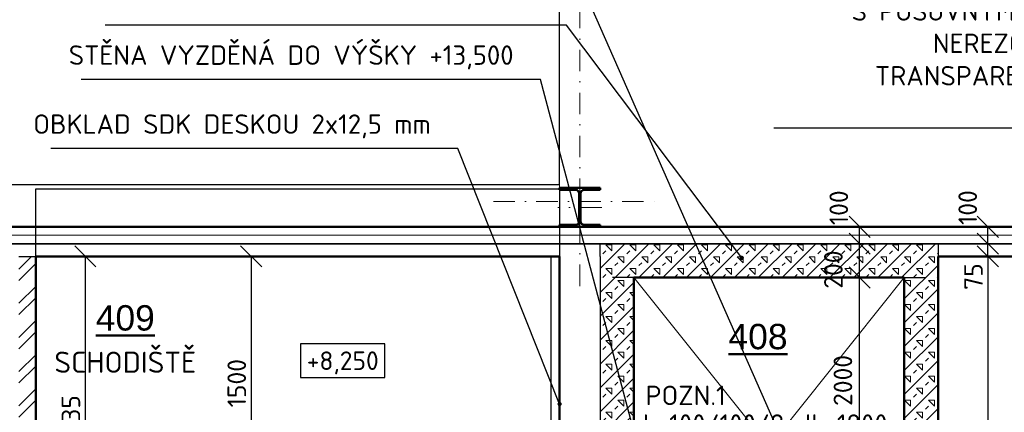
# Model space of a CAD drawing. Header units: millimetres. Extents: x -118752 to 407724, y -73278 to 155058.
# Tile 34 of 256: x 94129 to 99957, y -56446 to -54124. Entities that reach past the tile are written whole.
import ezdxf
from ezdxf.enums import TextEntityAlignment as Align

# ---------------------------------------------------------------- set-up
doc = ezdxf.new("R2010")
doc.units = ezdxf.units.MM
doc.header["$LTSCALE"] = 10
doc.linetypes.add('DASHDOT', pattern=[25.4, 12.7, -6.35, 0, -6.35])
doc.linetypes.add('DOT', pattern=[6.35, 0, -6.35])
doc.layers.add('CKDVERE_DORAZ', color=7, linetype='DOT', lineweight=25, plot=False)
for name, color, linetype, lineweight in [('CKIZOLACE', 1, 'Continuous', 18), ('CKKOTY', 3, 'Continuous', 25), ('CKKOTY_VYS', 3, 'Continuous', 25), ('CKPOPISM', 6, 'Continuous', 50), ('CKPOPISM_POPIS', 3, 'Continuous', 25), ('CKRASTR', 7, 'DASHDOT', 15), ('CKSCHODY_PODROVINOU', 7, 'Continuous', 25), ('CKSTENY_NADROVINOU', 7, 'DASHDOT', 25), ('CKSTENY_PODROVINOU', 7, 'Continuous', 25), ('CKSTENY_REZ', 6, 'Continuous', 50), ('CKTEXTY_MALE', 3, 'Continuous', 18), ('CSPROFILY_OSY', 1, 'DASHDOT', 18), ('CSPROFILY_REZY', 4, 'Continuous', 50), ('IN_C_TENKA', 7, 'Continuous', 18), ('srafy', 7, 'Continuous', 18)]:
    doc.layers.add(name, color=color, linetype=linetype, lineweight=lineweight)
doc.styles.add('Arial', font='arial.ttf', dxfattribs={"width": 0.8})
doc.styles.get("Standard").update_dxf_attribs({"font": 'isocpeur.ttf'})
doc.linetypes.add('IZOLACE_POLYSTYREN_PENOVY', pattern='A,0.001,[228,CADKON.SHX,S=0.1,R=0,X=0,Y=0],-2', length=2.001)
doc.dimstyles.new('CADKON', dxfattribs={"dimscale": 50, "dimtxt": 2.2, "dimasz": 2.5, "dimexe": 1.8, "dimexo": 5, "dimgap": 0.6, "dimtad": 1, "dimrnd": 1, "dimtxsty": 'Standard', "dimblk1": 'OBLIQUE', "dimblk2": 'OBLIQUE', "dimsah": 1, "dimcen": 2.5, "dimadec": 1, "dimazin": 2, "dimtfac": 1, "dimtdec": 4, "dimtix": 1, "dimtmove": 2, "dimatfit": 3, "dimldrblk": 'OPEN30', "dimfxl": 5, "dimfxlon": 1, "dimtolj": 1, "dimarcsym": 0})
doc.dimstyles.new('CADKON$7', dxfattribs={"dimscale": 100, "dimtxt": 2.5, "dimasz": 2.5, "dimexe": 1.8, "dimexo": 5, "dimgap": 0.6, "dimtad": 1, "dimrnd": 1, "dimtxsty": 'Standard', "dimblk1": 'OBLIQUE', "dimblk2": 'OBLIQUE', "dimsah": 1, "dimcen": 2.5, "dimadec": 1, "dimazin": 2, "dimtfac": 1, "dimtdec": 4, "dimtix": 1, "dimtmove": 0, "dimatfit": 3, "dimldrblk": 'DOTSMALL', "dimfxl": 5, "dimfxlon": 1, "dimtfill": 1, "dimtolj": 1, "dimarcsym": 0})

# ---------------------------------------------------------------- blocks, each defined once
blk = doc.blocks.new('_OBLIQUE')
at = {"color": 0, "linetype": 'ByBlock'}
blk.add_line((-0.5, -0.5), (0.5, 0.5), dxfattribs=at)
blk = doc.blocks.new('*D8174')
at = {"layer": 'CKKOTY', "color": 0, "lineweight": -2}
for p, q in [((95248.5, -55523.9), (95588.5, -55523.9)), ((95498.5, -55523.9), (95498.5, -57023.9)), ((95248.5, -57023.9), (95588.5, -57023.9))]:
    blk.add_line(p, q, dxfattribs=at)
at = {"layer": 'Defpoints', "color": 0}
for p in [(94224.4, -55523.9), (94224.4, -57023.9), (95498.5, -57023.9)]:
    blk.add_point(p, dxfattribs=at)
at = {"layer": 'CKKOTY', "color": 0, "lineweight": -2, "xscale": 125, "yscale": 125, "zscale": 125}
for p, rotation in [((95498.5, -55523.9), 90), ((95498.5, -57023.9), 270)]:
    blk.add_blockref('_OBLIQUE', p, dxfattribs=dict(at, rotation=rotation))
at = {"layer": 'CKKOTY', "color": 0, "insert": (95413.5, -56273.9), "char_height": 110, "attachment_point": 5, "rotation": 90}
blk.add_mtext('\\A1;1500', dxfattribs=at)
blk = doc.blocks.new('_Open90')
at = {"color": 0, "lineweight": -2}
for p, q in [((-0.5, 0.5), (0, 0)), ((0, 0), (-1, 0)), ((0, 0), (-0.5, -0.5))]:
    blk.add_line(p, q, dxfattribs=at)
blk = doc.blocks.new('*D8328')
at = {"layer": 'CKKOTY', "color": 0, "lineweight": -2}
for p, q in [((99064.4, -55448.9), (99009.9, -55448.9)), ((99099.9, -55648.9), (99099.9, -55448.9)), ((98864.4, -55648.9), (99009.9, -55648.9))]:
    blk.add_line(p, q, dxfattribs=at)
at = {"layer": 'Defpoints', "color": 0}
for p in [(99099.9, -55448.9), (99564.4, -55448.9), (99364.4, -55648.9)]:
    blk.add_point(p, dxfattribs=at)
at = {"layer": 'CKKOTY', "color": 0, "lineweight": -2, "xscale": 125, "yscale": 125, "zscale": 125}
for p, rotation in [((99099.9, -55448.9), 90), ((99099.9, -55648.9), 270)]:
    blk.add_blockref('_OBLIQUE', p, dxfattribs=dict(at, rotation=rotation))
at = {"layer": 'CKKOTY', "color": 0, "insert": (98944.8, -55601.6), "char_height": 110, "attachment_point": 5, "rotation": 90}
blk.add_mtext('\\A1;200', dxfattribs=at)
blk = doc.blocks.new('_Open30')
at = {"color": 0, "lineweight": -2}
for p, q in [((-1, 0.268), (0, 0)), ((0, 0), (-1, -0.268)), ((0, 0), (-1, 0))]:
    blk.add_line(p, q, dxfattribs=at)
blk = doc.blocks.new('*D8329')
at = {"layer": 'CKKOTY', "color": 0, "lineweight": -2}
for p, q in [((98864.4, -55648.9), (99009.9, -55648.9)), ((99099.9, -57648.9), (99099.9, -55648.9)), ((98864.4, -57648.9), (99009.9, -57648.9))]:
    blk.add_line(p, q, dxfattribs=at)
at = {"layer": 'Defpoints', "color": 0}
for p in [(99099.9, -55648.9), (99364.4, -55648.9), (99364.4, -57648.9)]:
    blk.add_point(p, dxfattribs=at)
at = {"layer": 'CKKOTY', "color": 0, "lineweight": -2, "xscale": 125, "yscale": 125, "zscale": 125}
for p, rotation in [((99099.9, -55648.9), 90), ((99099.9, -57648.9), 270)]:
    blk.add_blockref('_OBLIQUE', p, dxfattribs=dict(at, rotation=rotation))
at = {"layer": 'CKKOTY', "color": 0, "insert": (99001.3, -56257.5), "char_height": 110, "attachment_point": 5, "rotation": 90}
blk.add_mtext('\\A1;2000', dxfattribs=at)
blk = doc.blocks.new('*D8952')
at = {"layer": 'CKKOTY', "color": 0, "lineweight": -2}
for p, q in [((99814.4, -55523.9), (99948.7, -55523.9)), ((99858.7, -55523.9), (99858.7, -58698.9)), ((99814.4, -58698.9), (99948.7, -58698.9))]:
    blk.add_line(p, q, dxfattribs=at)
at = {"layer": 'Defpoints', "color": 0}
for p in [(99564.4, -55523.9), (99564.4, -58698.9), (99858.7, -58698.9)]:
    blk.add_point(p, dxfattribs=at)
at = {"layer": 'CKKOTY', "color": 0, "lineweight": -2, "xscale": 125, "yscale": 125, "zscale": 125}
for p, rotation in [((99858.7, -55523.9), 90), ((99858.7, -58698.9), 270)]:
    blk.add_blockref('_OBLIQUE', p, dxfattribs=dict(at, rotation=rotation))
at = {"layer": 'CKKOTY', "color": 0, "insert": (99773.7, -57111.4), "char_height": 110, "attachment_point": 5, "rotation": 90}
blk.add_mtext('\\A1;3175', dxfattribs=at)
blk = doc.blocks.new('*D8955')
at = {"layer": 'CKKOTY', "color": 0, "lineweight": -2}
for p, q in [((99314.4, -55348.9), (99009.9, -55348.9)), ((99099.9, -55448.9), (99099.9, -55348.9)), ((99314.4, -55448.9), (99009.9, -55448.9))]:
    blk.add_line(p, q, dxfattribs=at)
at = {"layer": 'Defpoints', "color": 0}
for p in [(99099.9, -55348.9), (99564.4, -55348.9), (99564.4, -55448.9)]:
    blk.add_point(p, dxfattribs=at)
at = {"layer": 'CKKOTY', "color": 0, "lineweight": -2, "xscale": 125, "yscale": 125, "zscale": 125}
for p, rotation in [((99099.9, -55348.9), 90), ((99099.9, -55448.9), 270)]:
    blk.add_blockref('_OBLIQUE', p, dxfattribs=dict(at, rotation=rotation))
at = {"layer": 'CKKOTY', "color": 0, "insert": (98976.8, -55236.2), "char_height": 110, "attachment_point": 5, "rotation": 90}
blk.add_mtext('\\A1;100', dxfattribs=at)
blk = doc.blocks.new('*D8956')
at = {"layer": 'CKKOTY', "color": 0, "lineweight": -2}
for p, q in [((99814.4, -55448.9), (99948.7, -55448.9)), ((99858.7, -55523.9), (99858.7, -55448.9)), ((99814.4, -55523.9), (99948.7, -55523.9))]:
    blk.add_line(p, q, dxfattribs=at)
at = {"layer": 'Defpoints', "color": 0}
for p in [(99564.4, -55448.9), (99858.7, -55448.9), (99564.4, -55523.9)]:
    blk.add_point(p, dxfattribs=at)
at = {"layer": 'CKKOTY', "color": 0, "lineweight": -2, "xscale": 125, "yscale": 125, "zscale": 125}
for p, rotation in [((99858.7, -55448.9), 90), ((99858.7, -55523.9), 270)]:
    blk.add_blockref('_OBLIQUE', p, dxfattribs=dict(at, rotation=rotation))
at = {"layer": 'CKKOTY', "color": 0, "insert": (99774.1, -55643.1), "char_height": 110, "attachment_point": 5, "rotation": 90}
blk.add_mtext('\\A1;75', dxfattribs=at)
blk = doc.blocks.new('*D8957')
at = {"layer": 'CKKOTY', "color": 0, "lineweight": -2}
for p, q in [((99814.4, -55348.9), (99948.7, -55348.9)), ((99858.7, -55448.9), (99858.7, -55348.9)), ((99814.4, -55448.9), (99948.7, -55448.9))]:
    blk.add_line(p, q, dxfattribs=at)
at = {"layer": 'Defpoints', "color": 0}
for p in [(99564.4, -55348.9), (99858.7, -55348.9), (99564.4, -55448.9)]:
    blk.add_point(p, dxfattribs=at)
at = {"layer": 'CKKOTY', "color": 0, "lineweight": -2, "xscale": 125, "yscale": 125, "zscale": 125}
for p, rotation in [((99858.7, -55348.9), 90), ((99858.7, -55448.9), 270)]:
    blk.add_blockref('_OBLIQUE', p, dxfattribs=dict(at, rotation=rotation))
at = {"layer": 'CKKOTY', "color": 0, "insert": (99740, -55235), "char_height": 110, "attachment_point": 5, "rotation": 90}
blk.add_mtext('\\A1;100', dxfattribs=at)
blk = doc.blocks.new('*D9335')
at = {"layer": 'CKKOTY', "color": 0, "lineweight": -2}
for p, q in [((94568.5, -55523.9), (94426.8, -55523.9)), ((94516.8, -55523.9), (94516.8, -57458.9)), ((94568.5, -57458.9), (94426.8, -57458.9))]:
    blk.add_line(p, q, dxfattribs=at)
at = {"layer": 'Defpoints', "color": 0}
for p in [(94818.5, -55523.9), (94516.8, -57458.9), (94818.5, -57458.9)]:
    blk.add_point(p, dxfattribs=at)
at = {"layer": 'CKKOTY', "color": 0, "lineweight": -2, "xscale": 125, "yscale": 125, "zscale": 125}
for p, rotation in [((94516.8, -55523.9), 90), ((94516.8, -57458.9), 270)]:
    blk.add_blockref('_OBLIQUE', p, dxfattribs=dict(at, rotation=rotation))
at = {"layer": 'CKKOTY', "color": 0, "insert": (94431.8, -56491.4), "char_height": 110, "attachment_point": 5, "rotation": 90}
blk.add_mtext('\\A1;1935', dxfattribs=at)
blk = doc.blocks.new('CK_S_EXT_HEAHEA240')
for p, q in [((-120, 115), (120, 115)), ((-120, 115), (-120, 103)), ((-120, 103), (-24.75, 103)), ((-3.75, -82), (-3.75, 82)), ((3.75, -82), (3.75, 82)), ((120, 103), (24.75, 103)), ((120, 115), (120, 103)), ((-120, -115), (-120, -103)), ((-120, -103), (-24.75, -103)), ((-120, -115), (120, -115)), ((120, -103), (24.75, -103)), ((120, -115), (120, -103))]:
    blk.add_line(p, q)
for centre, start, end in [((-24.75, 82), 0, 90), ((24.75, 82), 90, 180), ((-24.75, -82), 270, 0), ((24.75, -82), 180, 270)]:
    blk.add_arc(centre, 21, start, end)
blk = doc.blocks.new('*U5162')
at = {"color": 0, "linetype": 'ByBlock', "lineweight": -2}
blk.add_lwpolyline([(-5, -2), (5, -2), (5, 2), (-5, 2), (-5, -2)], dxfattribs=at)
blk = doc.blocks.new('CKBL2032316081342')
blk = doc.blocks.new('CKBL2112015110146', base_point=(98337, -78228))

msp = doc.modelspace()

# ---------------------------------------------------------------- hatches: boundary and pattern name
at = {"layer": 'srafy', "transparency": 33554661}
h = msp.add_hatch(dxfattribs=at)
h.set_pattern_fill('BETON-PERLITBETON', color=256, scale=25, style=0)
h.set_pattern_definition([(45, (0, 0), (-70.71068, 70.71068), []), (45, (70.71, 0), (-70.71068, 70.71068), [25, -75]), (135, (123.74, 17.68), (-70.71068, -70.71068), [50, -50]), (0, (88.39, 53.03), (70.71068, 70.71068), [35.35534, -106.06602]), (90, (123.744, 17.68), (-70.71068, 70.71068), [35.35534, -106.06602])])
h.paths.add_polyline_path([(99364.387, -55648.898), (99364.387, -57648.898), (99564.387, -57648.898), (99564.387, -55648.898)])
h.paths.add_polyline_path([(99364.387, -55648.898), (99564.387, -55648.898), (99564.387, -55523.898), (99564.387, -55448.898), (98339.683, -55448.898), (97564.387, -55448.898), (97564.387, -55523.898), (97564.387, -55648.898), (97764.387, -55648.898)])
h.paths.add_polyline_path([(97564.387, -55803.505), (97764.387, -56556.019), (97764.387, -55648.898), (97564.387, -55648.898)])
h.paths.add_polyline_path([(97764.387, -56556.019), (97564.387, -55803.505), (97564.387, -56922.486), (97764.387, -56922.486)])
h.paths.add_polyline_path([(97564.387, -56922.486), (97564.387, -57648.898), (97764.387, -57648.898), (97764.387, -57509.744), (97764.387, -56922.486)])
h.paths.add_polyline_path([(97564.387, -57848.898), (97764.387, -57848.898), (97764.387, -57798.898), (97764.387, -57648.898), (97564.387, -57648.898)])
h.paths.add_polyline_path([(99364.387, -57748.898), (99364.387, -57848.898), (99464.387, -57848.898), (99564.387, -57848.898), (99564.387, -57648.898), (99364.387, -57648.898)])
h.paths.add_polyline_path([(98862.301, -55733.63), (98862.301, -55469.63), (99027.301, -55469.63), (99027.301, -55733.63)], flags=24)
h.paths.add_polyline_path([(97592.608, -56486.797), (97856.608, -56486.797), (97856.608, -56651.797), (97592.608, -56651.797)], flags=24)
h.paths.add_polyline_path([(97592.608, -56486.797), (97856.608, -56486.797), (97856.608, -56651.797), (97592.608, -56651.797)], flags=24)
h = msp.add_hatch(dxfattribs=at)
h.set_pattern_fill('ANSI32', color=256, scale=15, style=0)
h.paths.add_polyline_path([(94124.387, -59623.923), (94124.387, -55523.898), (94224.387, -55523.898), (94224.387, -57023.898), (94224.387, -57323.898), (94224.387, -57623.898), (94224.387, -57923.898), (94224.387, -58223.898), (94224.387, -58523.898), (94224.387, -58823.898), (94224.387, -59123.898), (94224.387, -59288.898), (94224.387, -59423.898), (94224.387, -59723.898), (94224.387, -59723.923), (92859.387, -59723.923), (92859.387, -59623.923)])
h.paths.add_polyline_path([(91859.387, -59723.923), (91959.387, -59723.923), (91959.387, -59623.923), (91559.387, -59623.923), (91559.387, -59723.923)])
h.paths.add_polyline_path([(94115.359, -56245.673), (94115.359, -56039.007), (95392.026, -56039.007), (95392.026, -56245.673)], flags=24)

# ---------------------------------------------------------------- linework, layer by layer
at = {"layer": 'CKDVERE_DORAZ'}
msp.add_line((98164.387, -55648.898), (99164.387, -55648.898), dxfattribs=at)
at = {"layer": 'CKIZOLACE', "linetype": 'IZOLACE_POLYSTYREN_PENOVY', "ltscale": 5}
msp.add_lwpolyline([(91229.387, -55398.898), (103664.387, -55398.898)], dxfattribs=at)
at = {"layer": 'CKRASTR'}
for p, q in [((97444.387, -55698.898), (97444.387, -52698.898)), ((96932.373, -55198.898), (97932.373, -55198.898))]:
    msp.add_line(p, q, dxfattribs=at)
at = {"layer": 'CKSCHODY_PODROVINOU'}
for p, q in [((97324.387, -55098.898), (97324.387, -51536.667)), ((91304.387, -55098.898), (97324.387, -55098.898)), ((97274.387, -59723.923), (97274.387, -55523.865))]:
    msp.add_line(p, q, dxfattribs=at)
msp.add_lwpolyline([(94224.387, -57409.067), (94224.387, -55123.898), (97324.387, -55123.898), (97324.387, -59723.898), (97324.387, -59723.923), (97324.387, -59723.948)], dxfattribs=at)
at = {"layer": 'CKSTENY_NADROVINOU'}
for p, q in [((97764.387, -55648.898), (97564.387, -55648.898)), ((99364.387, -55648.898), (99564.387, -55648.898))]:
    msp.add_line(p, q, dxfattribs=at)
at = {"layer": 'CKSTENY_PODROVINOU'}
for p, q in [((91229.387, -55348.898), (103664.387, -55348.898)), ((91229.387, -55448.898), (103664.387, -55448.898)), ((97564.387, -55448.898), (91559.387, -55448.898)), ((97564.387, -55523.898), (97564.387, -55448.898)), ((99564.387, -55448.898), (97564.387, -55448.898)), ((103334.387, -55448.898), (99564.387, -55448.898)), ((99564.387, -55448.898), (99564.387, -55523.898)), ((94124.387, -55523.898), (94224.387, -55523.898)), ((97564.387, -55523.898), (97564.387, -57848.898))]:
    msp.add_line(p, q, dxfattribs=at)
at = {"layer": 'CKSTENY_REZ'}
for p, q in [((82142.953, -55348.898), (103564.387, -55348.898)), ((94224.387, -55523.898), (94224.387, -59288.898)), ((94224.387, -55523.898), (97324.387, -55523.898)), ((94224.387, -59723.923), (94224.387, -55523.898)), ((97324.387, -57848.898), (97324.387, -55523.898)), ((99564.387, -57848.898), (99564.387, -55523.898)), ((99564.387, -55523.898), (101234.387, -55523.898)), ((97764.387, -55648.898), (97764.387, -57648.898)), ((99364.387, -55648.898), (97764.387, -55648.898)), ((99364.387, -57648.898), (99364.387, -55648.898))]:
    msp.add_line(p, q, dxfattribs=at)
at = {"layer": 'CSPROFILY_OSY'}
for p, q in [((97444.387, -55108.898), (97444.387, -55358.898)), ((97574.387, -55233.898), (97314.387, -55233.898))]:
    msp.add_line(p, q, dxfattribs=at)
at = {"layer": 'IN_C_TENKA'}
for p, q in [((97764.387, -55648.898), (99364.387, -57648.898)), ((99364.387, -55648.898), (97764.387, -57648.898))]:
    msp.add_line(p, q, dxfattribs=at)
at = {"layer": 'srafy'}
msp.add_line((97324.387, -55123.898), (97324.387, -51536.667), dxfattribs=at)

# ---------------------------------------------------------------- block references
at = {"layer": 'CKKOTY_VYS'}
ref = msp.add_blockref('*U5162', (96040.78, -56140.698), dxfattribs=dict(at, xscale=50, yscale=50, zscale=50))
ref.add_attrib('Výška', '+8,250', dxfattribs={"layer": '0', "color": 0, "linetype": 'ByBlock', "lineweight": -2, "height": 110}).set_placement((96040.78, -56140.698), align=Align.MIDDLE_CENTER)
at = {"layer": 'CKPOPISM'}
ref = msp.add_blockref('CKBL2032316081342', (94753.692, -56212.34), dxfattribs=at)
ref.add_attrib('CISLO', '%%U409', dxfattribs={"height": 150, "style": 'Arial'}).set_placement((94753.692, -55962.34), align=Align.CENTER)
ref.add_attrib('JMENO', 'SCHODIŠTĚ', dxfattribs={"layer": 'CKPOPISM_POPIS', "height": 125}).set_placement((94753.692, -56212.34), align=Align.CENTER)
ref = msp.add_blockref('CKBL2112015110146', (98498.793, -56072.892), dxfattribs=dict(at, xscale=0.5, yscale=0.5, zscale=0.5))
ref.add_attrib('CISLO', '%%U408', dxfattribs={"height": 150, "style": 'Arial'}).set_placement((98498.793, -56072.892), align=Align.CENTER)
at = {"layer": 'CSPROFILY_REZY', "rotation": 180}
msp.add_blockref('CK_S_EXT_HEAHEA240', (97444.387, -55233.898), dxfattribs=at)

# ---------------------------------------------------------------- texts
at = {"layer": 'CKTEXTY_MALE', "char_height": 115}
for s, insert, attachment_point in [('ZÁSTĚNA SPRCHOVÉHO KOUTU v.1900 mm \\PS POSUVNÝMI DVEŘMI š. 800 mm, \\PNEREZOVÉ KOTVÍCÍ PRVKY, \\PTRANSPARENTNÍ BEZPEČNOSTNÍ\\PZASKLENÍ tl. 6 mm', (101490.691, -54704.575), 9), ('STĚNA VYZDĚNÁ DO VÝŠKY +13,500\\P', (97051.929, -54417.356), 9), ('OBKLAD SDK DESKOU 2x12,5 mm', (96562, -54825.5), 9), ('POZN.1', (97833, -56403.5), 7), ('L 100/100/8 dl. 1900 mm', (97816.986, -56573.112), 7)]:
    msp.add_mtext(s, dxfattribs=dict(at, insert=insert, attachment_point=attachment_point))

# ---------------------------------------------------------------- dimensions: what is measured, and where the dimension line sits
at = {"layer": 'CKKOTY'}
dim = msp.add_linear_dim(base=(99099.894, -55348.898), p1=(99564.387, -55448.898), p2=(99564.387, -55348.898), angle=90, dimstyle='CADKON', dxfattribs=at)
dim.commit()
dim.dimension.update_dxf_attribs({"geometry": '*D8955', "text_midpoint": (98976.788, -55236.187), "dimtype": 160})
for base, p1, p2, override, picture, middle in [((99858.72, -55348.898), (99564.387, -55448.898), (99564.387, -55348.898), {"dimtmove": 2}, '*D8957', (99739.954, -55235.012)), ((99099.894, -55448.898), (99364.387, -55648.898), (99564.387, -55448.898), {"dimscale": 50, "dimexo": 10, "dimtmove": 2}, '*D8328', (98944.801, -55601.63)), ((99858.72, -55448.898), (99564.387, -55523.898), (99564.387, -55448.898), {"dimtmove": 2}, '*D8956', (99774.056, -55643.053)), ((99099.894, -55648.898), (99364.387, -57648.898), (99364.387, -55648.898), {"dimscale": 50, "dimexo": 10, "dimtmove": 2}, '*D8329', (99001.286, -56257.511))]:
    dim = msp.add_linear_dim(base=base, p1=p1, p2=p2, angle=90, dimstyle='CADKON', override=override, dxfattribs=at)
    dim.commit()
    dim.dimension.update_dxf_attribs({"geometry": picture, "text_midpoint": middle, "dimtype": 160})
dim = msp.add_linear_dim(base=(95498.45, -57023.898), p1=(94224.387, -55523.898), p2=(94224.387, -57023.898), angle=90, dimstyle='CADKON', override={"dimscale": 50, "dimexo": 10, "dimldrblk": 'Open90'}, dxfattribs=at)
dim.commit()
dim.dimension.update_dxf_attribs({"geometry": '*D8174', "text_midpoint": (95413.45, -56273.898)})
for base, p1, p2, picture, middle in [((94516.783, -57458.912), (94818.521, -55523.898), (94818.521, -57458.912), '*D9335', (94431.783, -56491.405)), ((99858.72, -58698.898), (99564.387, -55523.898), (99564.387, -58698.898), '*D8952', (99773.72, -57111.398))]:
    dim = msp.add_linear_dim(base=base, p1=p1, p2=p2, angle=90, dimstyle='CADKON', dxfattribs=at)
    dim.commit()
    dim.dimension.update_dxf_attribs({"geometry": picture, "text_midpoint": middle})

# ---------------------------------------------------------------- leaders
at = {"layer": 'CKTEXTY_MALE', "annotation_type": 0, "has_hookline": 1, "hookline_direction": 1}
for points, text_width in [([(102244.98, -55814.306), (101908.357, -53433.086), (101808.357, -53433.086)], 3823.75), ([(98625.016, -56573.112), (97253.573, -53457.845), (97153.573, -53457.845)], 2570.25), ([(98402.646, -55532.346), (97364.651, -54156.638), (97264.651, -54156.638)], 2570.25), ([(98108.003, -57848.898), (97211.929, -54477.356), (97111.929, -54477.356)], 2558.75), ([(102117.292, -56423.898), (101650.691, -54764.575), (101550.691, -54764.575)], 2898), ([(97324.387, -56396.929), (96722, -54885.5), (96622, -54885.5)], 2248.25)]:
    msp.add_leader(points, dimstyle='CADKON$7', override={"dimtxt": 2.3, "dimasz": 1}, dxfattribs=dict(at, text_width=text_width))

doc.saveas('drawing.dxf')
